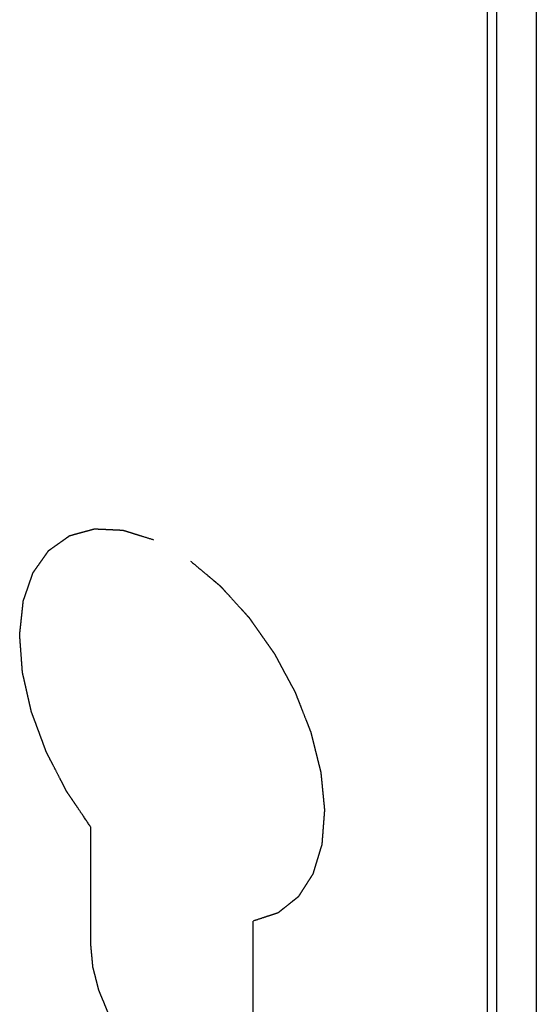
# Model space of a CAD drawing. Header units: inches. Extents: x 5 to 265, y 5 to 171.
# Tile 202 of 212: x 217.655 to 218.15, y 130.257 to 131.2. Entities that reach past the tile are written whole.
import ezdxf

# ---------------------------------------------------------------- set-up
doc = ezdxf.new("R2010")
doc.units = ezdxf.units.IN
doc.header["$LTSCALE"] = 14.96
doc.header["$MEASUREMENT"] = 0
doc.linetypes.add('HIDDEN', pattern=[0.2, 0.1, -0.1])
doc.layers.get('0').update_dxf_attribs({"linetype": 'CONTINUOUS'})
doc.layers.add('08_ALL_COSMETICS', color=7, linetype='CONTINUOUS')
doc.layers.add('DEFAULT_2', color=7, linetype='HIDDEN')

msp = doc.modelspace()

# ---------------------------------------------------------------- linework, layer by layer
at = {"color": 7, "linetype": 'Continuous'}
for p, q in [((218.15004, 137.35148), (218.15004, 71.24826)), ((218.11226, 71.1956), (218.11226, 137.3323))]:
    msp.add_line(p, q, dxfattribs=at)
at = {"layer": '08_ALL_COSMETICS', "color": 7, "linetype": 'HIDDEN'}
for p, q in [((217.72335, 130.31363), (217.72335, 130.4265)), ((217.87891, 130.22382), (217.87891, 130.33669))]:
    msp.add_line(p, q, dxfattribs=at)
for points, knots in [([(217.72335, 130.4265), (217.72044, 130.4308), (217.71608, 130.43725), (217.71099, 130.44478), (217.70809, 130.44908), (217.70591, 130.4523), (217.70372, 130.45553), (217.70209, 130.45795), (217.701, 130.45956), (217.70055, 130.46024), (217.70017, 130.46076), (217.69986, 130.46134), (217.69933, 130.46238), (217.69857, 130.46384), (217.69736, 130.4662), (217.69584, 130.46914), (217.69341, 130.47385), (217.69038, 130.47973), (217.68734, 130.48561), (217.68492, 130.49031), (217.6834, 130.49326), (217.68218, 130.49561), (217.68143, 130.49708), (217.68089, 130.49811), (217.6806, 130.4987), (217.68039, 130.49931), (217.68011, 130.50006), (217.67944, 130.50188), (217.67843, 130.5046), (217.67709, 130.50823), (217.67574, 130.51186), (217.6744, 130.51549), (217.67306, 130.51913), (217.67171, 130.52276), (217.67037, 130.52639), (217.66925, 130.52941), (217.66835, 130.53183), (217.66768, 130.53365), (217.66712, 130.53516), (217.66673, 130.53622), (217.66651, 130.53683), (217.66632, 130.53728), (217.66624, 130.53772), (217.6661, 130.53831), (217.66587, 130.53933), (217.66554, 130.5408), (217.66514, 130.54256), (217.6646, 130.54491), (217.66394, 130.54784), (217.66314, 130.55136), (217.66234, 130.55488), (217.66154, 130.5584), (217.66074, 130.56192), (217.65994, 130.56544), (217.65927, 130.56838), (217.65874, 130.57072), (217.6584, 130.57219), (217.65813, 130.57336), (217.65798, 130.5741), (217.65782, 130.57469), (217.65776, 130.57525), (217.6577, 130.57624), (217.65759, 130.57765), (217.65743, 130.5799), (217.65722, 130.58272), (217.65688, 130.58723), (217.65646, 130.59287), (217.65605, 130.5985), (217.65575, 130.60245), (217.65559, 130.6047), (217.65546, 130.60639), (217.65534, 130.60808), (217.65524, 130.60935), (217.65518, 130.6102), (217.65514, 130.61062), (217.65513, 130.61103), (217.6552, 130.61153), (217.65526, 130.61217), (217.65537, 130.61318), (217.65551, 130.61445), (217.65573, 130.61647), (217.656, 130.619), (217.65633, 130.62204), (217.65666, 130.62508), (217.65698, 130.62812), (217.65731, 130.63116), (217.65764, 130.63419), (217.65791, 130.63673), (217.65813, 130.63875), (217.65829, 130.64027), (217.65843, 130.64154), (217.65852, 130.64243), (217.65859, 130.64292), (217.6586, 130.64333), (217.65874, 130.64362), (217.65887, 130.64405), (217.65913, 130.64478), (217.65949, 130.64584), (217.65993, 130.6471), (217.66051, 130.64879), (217.66124, 130.65089), (217.66211, 130.65342), (217.66299, 130.65595), (217.66386, 130.65848), (217.66473, 130.661), (217.6656, 130.66353), (217.66633, 130.66564), (217.66691, 130.66732), (217.66728, 130.66838), (217.66757, 130.66922), (217.66775, 130.66974), (217.66787, 130.67012), (217.66796, 130.67032), (217.66808, 130.67048), (217.66822, 130.67069), (217.66858, 130.67119), (217.66911, 130.67194), (217.66981, 130.67294), (217.67052, 130.67393), (217.67146, 130.67527), (217.6731, 130.6776), (217.67546, 130.68093), (217.67781, 130.68425), (217.67945, 130.68658), (217.68039, 130.68792), (217.6811, 130.68891), (217.6818, 130.68991), (217.68233, 130.69066), (217.68269, 130.69116), (217.68284, 130.69137), (217.68295, 130.69154), (217.68309, 130.69167), (217.68337, 130.69185), (217.68376, 130.69213), (217.68439, 130.69258), (217.68517, 130.69313), (217.68643, 130.69402), (217.68799, 130.69514), (217.68987, 130.69647), (217.69175, 130.69781), (217.69363, 130.69914), (217.69551, 130.70047), (217.69739, 130.70181), (217.69895, 130.70292), (217.7002, 130.70381), (217.70099, 130.70437), (217.70161, 130.70481), (217.70208, 130.70514), (217.70247, 130.70543), (217.70279, 130.70564), (217.70301, 130.70584), (217.7033, 130.70588), (217.70367, 130.70599), (217.70414, 130.70612), (217.70469, 130.70627), (217.70544, 130.70647), (217.70636, 130.70673), (217.70785, 130.70714), (217.7097, 130.70764), (217.71193, 130.70826), (217.71416, 130.70887), (217.71638, 130.70948), (217.71861, 130.71009), (217.72084, 130.7107), (217.72269, 130.71121), (217.72418, 130.71162), (217.7251, 130.71187), (217.72584, 130.71208), (217.72631, 130.7122), (217.72663, 130.7123), (217.72682, 130.71233), (217.72704, 130.71231), (217.7273, 130.71231), (217.72795, 130.71227), (217.7289, 130.71223), (217.73018, 130.71217), (217.73146, 130.71211), (217.73316, 130.71204), (217.73615, 130.7119), (217.74041, 130.7117), (217.74467, 130.71151), (217.74765, 130.71137), (217.74936, 130.71129), (217.75063, 130.71123), (217.75191, 130.71118), (217.75287, 130.71113), (217.75351, 130.7111), (217.75378, 130.71108), (217.75399, 130.71109), (217.75421, 130.71103), (217.75462, 130.71089), (217.75519, 130.71072), (217.75611, 130.71043), (217.75726, 130.71007), (217.7591, 130.70949), (217.7614, 130.70877), (217.76415, 130.70791), (217.76783, 130.70676), (217.77426, 130.70474), (217.77978, 130.70302), (217.78345, 130.70186)], [0, 0, 0, 0, 0.03125, 0.046875, 0.054688, 0.0625, 0.070312, 0.078125, 0.080078, 0.082031, 0.083008, 0.083984, 0.085938, 0.089844, 0.09375, 0.101562, 0.109375, 0.125, 0.140625, 0.148438, 0.15625, 0.160156, 0.164062, 0.166016, 0.166992, 0.167969, 0.169922, 0.171875, 0.179688, 0.1875, 0.195312, 0.203125, 0.210938, 0.21875, 0.226562, 0.234375, 0.238281, 0.242188, 0.246094, 0.248047, 0.249023, 0.25, 0.250977, 0.251953, 0.253906, 0.257812, 0.261719, 0.265625, 0.273438, 0.28125, 0.289062, 0.296875, 0.304688, 0.3125, 0.320312, 0.324219, 0.328125, 0.330078, 0.332031, 0.333008, 0.333984, 0.335938, 0.339844, 0.34375, 0.351562, 0.359375, 0.375, 0.390625, 0.398438, 0.402344, 0.40625, 0.410156, 0.414062, 0.415039, 0.416016, 0.416992, 0.417969, 0.419922, 0.421875, 0.425781, 0.429688, 0.4375, 0.445312, 0.453125, 0.460938, 0.46875, 0.476562, 0.484375, 0.488281, 0.492188, 0.496094, 0.498047, 0.499023, 0.5, 0.500977, 0.501953, 0.503906, 0.507812, 0.511719, 0.515625, 0.523438, 0.53125, 0.539062, 0.546875, 0.554688, 0.5625, 0.570312, 0.574219, 0.578125, 0.580078, 0.582031, 0.583008, 0.583496, 0.583984, 0.584961, 0.585938, 0.589844, 0.59375, 0.597656, 0.601562, 0.609375, 0.625, 0.640625, 0.648438, 0.652344, 0.65625, 0.660156, 0.664062, 0.665039, 0.666016, 0.666504, 0.666992, 0.667969, 0.669922, 0.671875, 0.675781, 0.679688, 0.6875, 0.695312, 0.703125, 0.710938, 0.71875, 0.726562, 0.734375, 0.738281, 0.742188, 0.744141, 0.746094, 0.748047, 0.749023, 0.75, 0.750977, 0.751953, 0.753906, 0.755859, 0.757812, 0.761719, 0.765625, 0.773438, 0.78125, 0.789062, 0.796875, 0.804688, 0.8125, 0.820312, 0.824219, 0.828125, 0.830078, 0.832031, 0.833008, 0.833496, 0.833984, 0.834961, 0.835938, 0.839844, 0.84375, 0.847656, 0.851562, 0.859375, 0.875, 0.890625, 0.898438, 0.902344, 0.90625, 0.910156, 0.914062, 0.915039, 0.916016, 0.916504, 0.916992, 0.917969, 0.919922, 0.921875, 0.925781, 0.929688, 0.9375, 0.945312, 0.953125, 0.96875, 1, 1, 1, 1]), ([(217.81881, 130.68145), (217.82241, 130.67844), (217.8278, 130.67391), (217.8341, 130.66863), (217.8377, 130.66561), (217.8404, 130.66335), (217.84265, 130.66146), (217.84444, 130.65995), (217.84557, 130.65901), (217.84647, 130.65826), (217.84703, 130.65778), (217.84748, 130.65742), (217.84791, 130.65697), (217.84866, 130.65613), (217.84973, 130.65496), (217.85144, 130.65307), (217.85357, 130.65072), (217.85699, 130.64696), (217.86126, 130.64225), (217.86553, 130.63754), (217.86894, 130.63378), (217.87108, 130.63142), (217.87279, 130.62954), (217.87385, 130.62836), (217.8746, 130.62754), (217.87502, 130.62706), (217.87539, 130.62651), (217.87587, 130.62584), (217.87662, 130.62476), (217.87757, 130.62342), (217.87908, 130.62126), (217.88097, 130.61857), (217.88324, 130.61534), (217.88551, 130.6121), (217.88778, 130.60887), (217.89005, 130.60564), (217.89232, 130.60241), (217.89421, 130.59971), (217.89572, 130.59756), (217.89686, 130.59594), (217.8978, 130.5946), (217.89847, 130.59366), (217.89884, 130.59311), (217.89914, 130.59272), (217.89935, 130.59228), (217.89967, 130.59171), (217.90021, 130.5907), (217.90098, 130.58927), (217.90191, 130.58755), (217.90314, 130.58525), (217.90469, 130.58238), (217.90654, 130.57894), (217.90839, 130.5755), (217.91024, 130.57206), (217.9121, 130.56862), (217.91395, 130.56517), (217.9158, 130.56173), (217.91719, 130.55915), (217.91812, 130.55743), (217.9185, 130.55671), (217.91882, 130.55614), (217.91908, 130.55554), (217.91948, 130.55448), (217.92008, 130.55297), (217.92102, 130.55056), (217.92221, 130.54754), (217.92411, 130.5427), (217.92648, 130.53666), (217.92885, 130.53062), (217.93074, 130.52578), (217.93193, 130.52276), (217.93288, 130.52035), (217.93346, 130.51883), (217.93389, 130.51778), (217.93411, 130.51717), (217.93424, 130.51657), (217.93443, 130.51582), (217.93473, 130.51463), (217.9351, 130.51313), (217.9357, 130.51073), (217.93645, 130.50773), (217.93734, 130.50413), (217.93824, 130.50053), (217.93913, 130.49694), (217.94003, 130.49334), (217.94092, 130.48974), (217.94167, 130.48674), (217.94226, 130.48435), (217.94271, 130.48255), (217.94308, 130.48105), (217.94335, 130.48), (217.94349, 130.4794), (217.94363, 130.47894), (217.94364, 130.47853), (217.94371, 130.47797), (217.9438, 130.47699), (217.94394, 130.47559), (217.9441, 130.4739), (217.94432, 130.47166), (217.9446, 130.46886), (217.94493, 130.4655), (217.94526, 130.46214), (217.94559, 130.45877), (217.94592, 130.45541), (217.94625, 130.45205), (217.94652, 130.44925), (217.94674, 130.44701), (217.94688, 130.44561), (217.94699, 130.44448), (217.94705, 130.44379), (217.94712, 130.44322), (217.9471, 130.44269), (217.94702, 130.44179), (217.94693, 130.4405), (217.94677, 130.43843), (217.94657, 130.43585), (217.94625, 130.43171), (217.94586, 130.42655), (217.94546, 130.42138), (217.94518, 130.41776), (217.94502, 130.41569), (217.9449, 130.41414), (217.94478, 130.41259), (217.9447, 130.41143), (217.94463, 130.41066), (217.94461, 130.41027), (217.94456, 130.40989), (217.94441, 130.40946), (217.94425, 130.40891), (217.94398, 130.40803), (217.94364, 130.40692), (217.94311, 130.40516), (217.94243, 130.40295), (217.94163, 130.4003), (217.94082, 130.39765), (217.94001, 130.39501), (217.93921, 130.39236), (217.9384, 130.38971), (217.93773, 130.3875), (217.93719, 130.38574), (217.93686, 130.38464), (217.93659, 130.38375), (217.93638, 130.38309), (217.93622, 130.38254), (217.93608, 130.3821), (217.936, 130.38175), (217.93581, 130.38152), (217.9356, 130.38117), (217.93532, 130.38074), (217.935, 130.38023), (217.93456, 130.37954), (217.93401, 130.37869), (217.93314, 130.37732), (217.93204, 130.37561), (217.93073, 130.37356), (217.92941, 130.3715), (217.9281, 130.36945), (217.92678, 130.3674), (217.92547, 130.36534), (217.92438, 130.36363), (217.9235, 130.36226), (217.92295, 130.36141), (217.92251, 130.36072), (217.92224, 130.3603), (217.92205, 130.35999), (217.92193, 130.35983), (217.92177, 130.35972), (217.92159, 130.35957), (217.92114, 130.35921), (217.92046, 130.35867), (217.91955, 130.35795), (217.91865, 130.35723), (217.91744, 130.35627), (217.91533, 130.35458), (217.91231, 130.35218), (217.90929, 130.34978), (217.90718, 130.34809), (217.90597, 130.34713), (217.90506, 130.34641), (217.90416, 130.34569), (217.90348, 130.34515), (217.90303, 130.34479), (217.90284, 130.34464), (217.90269, 130.34451), (217.90251, 130.34444), (217.90218, 130.34434), (217.90172, 130.34418), (217.90098, 130.34394), (217.90005, 130.34364), (217.89857, 130.34315), (217.89671, 130.34254), (217.89449, 130.34181), (217.89152, 130.34083), (217.88633, 130.33913), (217.88188, 130.33766), (217.87891, 130.33669)], [0, 0, 0, 0, 0.03125, 0.046875, 0.054688, 0.0625, 0.070312, 0.074219, 0.078125, 0.080078, 0.082031, 0.083008, 0.083984, 0.085938, 0.089844, 0.09375, 0.101562, 0.109375, 0.125, 0.140625, 0.148438, 0.15625, 0.160156, 0.164062, 0.166016, 0.166992, 0.167969, 0.169922, 0.171875, 0.175781, 0.179688, 0.1875, 0.195312, 0.203125, 0.210938, 0.21875, 0.226562, 0.234375, 0.238281, 0.242188, 0.246094, 0.248047, 0.249023, 0.25, 0.250977, 0.251953, 0.253906, 0.257812, 0.261719, 0.265625, 0.273438, 0.28125, 0.289062, 0.296875, 0.304688, 0.3125, 0.320312, 0.328125, 0.330078, 0.332031, 0.333008, 0.333984, 0.335938, 0.339844, 0.34375, 0.351562, 0.359375, 0.375, 0.390625, 0.398438, 0.40625, 0.410156, 0.414062, 0.416016, 0.416992, 0.417969, 0.419922, 0.421875, 0.425781, 0.429688, 0.4375, 0.445312, 0.453125, 0.460938, 0.46875, 0.476562, 0.484375, 0.488281, 0.492188, 0.496094, 0.498047, 0.499023, 0.5, 0.500977, 0.501953, 0.503906, 0.507812, 0.511719, 0.515625, 0.523438, 0.53125, 0.539062, 0.546875, 0.554688, 0.5625, 0.570312, 0.574219, 0.578125, 0.580078, 0.582031, 0.583008, 0.583984, 0.585938, 0.589844, 0.59375, 0.601562, 0.609375, 0.625, 0.640625, 0.648438, 0.652344, 0.65625, 0.660156, 0.664062, 0.665039, 0.666016, 0.666992, 0.667969, 0.669922, 0.671875, 0.675781, 0.679688, 0.6875, 0.695312, 0.703125, 0.710938, 0.71875, 0.726562, 0.734375, 0.738281, 0.742188, 0.744141, 0.746094, 0.748047, 0.749023, 0.75, 0.750977, 0.751953, 0.753906, 0.755859, 0.757812, 0.761719, 0.765625, 0.773438, 0.78125, 0.789062, 0.796875, 0.804688, 0.8125, 0.820312, 0.824219, 0.828125, 0.830078, 0.832031, 0.833008, 0.833496, 0.833984, 0.834961, 0.835938, 0.839844, 0.84375, 0.847656, 0.851562, 0.859375, 0.875, 0.890625, 0.898438, 0.902344, 0.90625, 0.910156, 0.914062, 0.915039, 0.916016, 0.916504, 0.916992, 0.917969, 0.919922, 0.921875, 0.925781, 0.929688, 0.9375, 0.945312, 0.953125, 0.96875, 1, 1, 1, 1]), ([(217.78345, 130.19147), (217.78141, 130.19348), (217.77835, 130.19651), (217.77426, 130.20054), (217.77171, 130.20306), (217.76966, 130.20508), (217.76839, 130.20634), (217.76749, 130.20721), (217.76699, 130.20774), (217.76654, 130.20835), (217.76597, 130.20909), (217.76505, 130.2103), (217.76391, 130.21179), (217.76208, 130.21419), (217.75979, 130.21718), (217.7575, 130.22018), (217.75566, 130.22257), (217.75452, 130.22407), (217.7536, 130.22527), (217.75304, 130.22602), (217.75256, 130.22661), (217.75217, 130.22726), (217.75151, 130.22843), (217.75055, 130.23009), (217.7494, 130.23208), (217.74826, 130.23407), (217.74673, 130.23673), (217.7452, 130.23939), (217.74367, 130.24204), (217.74252, 130.24404), (217.74157, 130.2457), (217.74089, 130.24686), (217.74052, 130.24753), (217.74021, 130.24802), (217.74002, 130.24855), (217.73972, 130.24924), (217.73922, 130.25046), (217.7385, 130.2522), (217.73764, 130.25429), (217.73649, 130.25707), (217.73534, 130.25986), (217.73419, 130.26265), (217.73332, 130.26473), (217.73246, 130.26682), (217.73175, 130.26856), (217.73123, 130.26978), (217.73096, 130.27048), (217.73081, 130.27117), (217.73057, 130.27204), (217.73022, 130.27343), (217.72977, 130.27516), (217.72906, 130.27794), (217.72816, 130.28141), (217.72727, 130.28488), (217.72655, 130.28765), (217.72611, 130.28939), (217.72575, 130.29078), (217.72553, 130.29164), (217.72533, 130.29234), (217.72527, 130.29284), (217.72523, 130.29334), (217.72513, 130.29433), (217.725, 130.29581), (217.72481, 130.29779), (217.72463, 130.29977), (217.72439, 130.30241), (217.72396, 130.30703), (217.72359, 130.31099), (217.72335, 130.31363)], [0, 0, 0, 0, 0.0625, 0.09375, 0.125, 0.140625, 0.15625, 0.164062, 0.167969, 0.171875, 0.179688, 0.1875, 0.203125, 0.21875, 0.25, 0.28125, 0.296875, 0.3125, 0.320312, 0.328125, 0.332031, 0.335938, 0.34375, 0.359375, 0.375, 0.390625, 0.40625, 0.4375, 0.453125, 0.46875, 0.484375, 0.492188, 0.496094, 0.5, 0.503906, 0.507812, 0.515625, 0.53125, 0.546875, 0.5625, 0.59375, 0.609375, 0.625, 0.640625, 0.65625, 0.664062, 0.667969, 0.671875, 0.679688, 0.6875, 0.703125, 0.71875, 0.75, 0.78125, 0.796875, 0.8125, 0.820312, 0.828125, 0.832031, 0.835938, 0.839844, 0.84375, 0.859375, 0.875, 0.890625, 0.90625, 0.9375, 1, 1, 1, 1])]:
    msp.add_open_spline(points, degree=3, knots=knots, dxfattribs=at)
at = {"layer": 'DEFAULT_2', "color": 7, "linetype": 'HIDDEN'}
msp.add_line((218.10304, 137.38496), (218.10304, 71.24826), dxfattribs=at)

doc.saveas('drawing.dxf')
